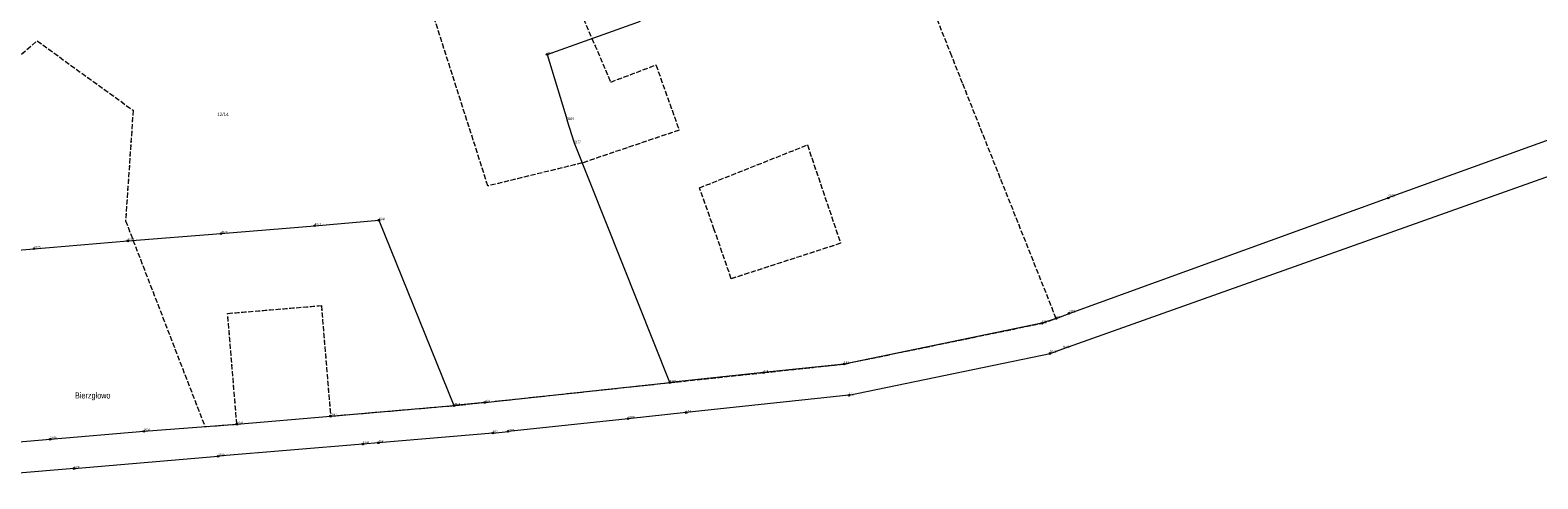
# Model space of a CAD drawing. Header units: metres. Extents: x 6524698 to 6533081, y 5883213 to 5896811.
# Tile 70 of 167: x 6529261 to 6529699, y 5889680 to 5889811. Entities that reach past the tile are written whole.
import ezdxf
from ezdxf.enums import TextEntityAlignment as Align

# ---------------------------------------------------------------- set-up
doc = ezdxf.new("R2010")
doc.units = ezdxf.units.M
doc.header["$MEASUREMENT"] = 0
for name, pattern in [('mapa zasadnicza$0$219-500', [0]), ('mapa zasadnicza$0$egkk-500', [2, 1.5, -0.5]), ('mapa zasadnicza$0$egug-500', [1, 0.5, -0.5])]:
    doc.linetypes.add(name, pattern=pattern)
doc.layers.get('0').update_dxf_attribs({"lineweight": 0})
for name, color, linetype in [('mapa zasadnicza$0$202-punkt graniczny', 7, 'Continuous'), ('mapa zasadnicza$0$202-punkt graniczny-Atr103', 7, 'Continuous'), ('mapa zasadnicza$0$203-punkt graniczny', 7, 'Continuous'), ('mapa zasadnicza$0$203-punkt graniczny-Atr103', 7, 'Continuous'), ('mapa zasadnicza$0$208-opis obrębu', 7, 'Continuous'), ('mapa zasadnicza$0$211-numer działki ewidencyjnej', 7, 'Continuous'), ('mapa zasadnicza$0$217-kontur klasyfikacyjny', 7, 'Continuous'), ('mapa zasadnicza$0$218-kontur użytku gruntowego', 7, 'Continuous'), ('mapa zasadnicza$0$219-działka ewidencyjna', 7, 'Continuous')]:
    doc.layers.add(name, color=color, linetype=linetype)
doc.styles.add('mapa zasadnicza$0$STANDARD', font='Working1250', dxfattribs={"width": 0.75})

# ---------------------------------------------------------------- blocks, each defined once
blk = doc.blocks.new('mapa zasadnicza$0$202')
at = {"color": 0, "linetype": 'Continuous', "lineweight": 0}
blk.add_circle((0, 0), 0.25, dxfattribs=at)
blk = doc.blocks.new('mapa zasadnicza$0$203')
at = {"linetype": 'Continuous', "lineweight": 0}
h = blk.add_hatch(color=0, dxfattribs=at)
edge = h.paths.add_edge_path()
edge.add_arc((0, 0), 0.045, 0, 360)

msp = doc.modelspace()

# ---------------------------------------------------------------- linework, layer by layer
at = {"layer": 'mapa zasadnicza$0$217-kontur klasyfikacyjny', "color": 92, "linetype": 'mapa zasadnicza$0$egkk-500', "lineweight": 18, "flags": 128}
for points in [[(6529528.8, 5889803.15), (6529503.31, 5889867.25)], [(6529413.7, 5889832.33), (6529424.09, 5889808.27)], [(6529393.81, 5889765.33), (6529376.61, 5889819.22)], [(6529196.82, 5889752.29), (6529262.66, 5889807.56)], [(6529262.66, 5889807.56), (6529290.58, 5889787.34)], [(6529424.09, 5889808.27), (6529429.57, 5889795.57)], [(6529531.94, 5889795.23), (6529528.8, 5889803.15)], [(6529429.57, 5889795.57), (6529442.73, 5889800.55)], [(6529442.73, 5889800.55), (6529449.45, 5889781.57)], [(6529559.19, 5889726.74), (6529531.94, 5889795.23)], [(6529290.58, 5889787.34), (6529288.37, 5889755.18)], [(6529449.45, 5889781.57), (6529421.27, 5889772.01)], [(6529455.39, 5889764.78), (6529486.78, 5889777.26)], [(6529486.78, 5889777.26), (6529496.45, 5889748.62)], [(6529421.27, 5889772.01), (6529393.81, 5889765.33)], [(6529459.7, 5889752.59), (6529455.39, 5889764.78)], [(6529288.37, 5889755.18), (6529311.48, 5889695.25)], [(6529464.63, 5889738.3), (6529459.7, 5889752.59)], [(6529496.45, 5889748.62), (6529464.63, 5889738.3)], [(6529318.08, 5889728.22), (6529345.36, 5889730.49)], [(6529320.76, 5889695.96), (6529318.08, 5889728.22)], [(6529345.36, 5889730.49), (6529348.04, 5889698.3)], [(6529497.47, 5889713.47), (6529555.02, 5889725.34)], [(6529555.02, 5889725.34), (6529559.19, 5889726.74)], [(6529446.71, 5889708.05), (6529474.04, 5889710.97)], [(6529474.04, 5889710.97), (6529497.47, 5889713.47)], [(6529392.93, 5889702.3), (6529446.71, 5889708.05)], [(6529348.04, 5889698.3), (6529383.95, 5889701.38)], [(6529383.95, 5889701.38), (6529392.93, 5889702.3)], [(6529311.48, 5889695.25), (6529320.76, 5889695.96)]]:
    msp.add_lwpolyline(points, dxfattribs=at)
at = {"layer": 'mapa zasadnicza$0$218-kontur użytku gruntowego', "color": 3, "linetype": 'mapa zasadnicza$0$egug-500', "lineweight": 18, "flags": 128}
for points in [[(6529528.8, 5889803.15), (6529503.31, 5889867.25)], [(6529413.7, 5889832.33), (6529424.09, 5889808.27)], [(6529393.81, 5889765.33), (6529376.61, 5889819.22)], [(6529196.82, 5889752.29), (6529262.66, 5889807.56)], [(6529262.66, 5889807.56), (6529290.58, 5889787.34)], [(6529424.09, 5889808.27), (6529429.57, 5889795.57)], [(6529531.94, 5889795.23), (6529528.8, 5889803.15)], [(6529429.57, 5889795.57), (6529442.73, 5889800.55)], [(6529442.73, 5889800.55), (6529449.45, 5889781.57)], [(6529559.19, 5889726.74), (6529531.94, 5889795.23)], [(6529290.58, 5889787.34), (6529288.37, 5889755.18)], [(6529449.45, 5889781.57), (6529421.27, 5889772.01)], [(6529455.39, 5889764.78), (6529486.78, 5889777.26)], [(6529486.78, 5889777.26), (6529496.45, 5889748.62)], [(6529421.27, 5889772.01), (6529393.81, 5889765.33)], [(6529459.7, 5889752.59), (6529455.39, 5889764.78)], [(6529288.37, 5889755.18), (6529311.48, 5889695.25)], [(6529464.63, 5889738.3), (6529459.7, 5889752.59)], [(6529496.45, 5889748.62), (6529464.63, 5889738.3)], [(6529318.08, 5889728.22), (6529345.36, 5889730.49)], [(6529320.76, 5889695.96), (6529318.08, 5889728.22)], [(6529345.36, 5889730.49), (6529348.04, 5889698.3)], [(6529497.47, 5889713.47), (6529555.02, 5889725.34)], [(6529555.02, 5889725.34), (6529559.19, 5889726.74)], [(6529446.71, 5889708.05), (6529474.04, 5889710.97)], [(6529474.04, 5889710.97), (6529497.47, 5889713.47)], [(6529392.93, 5889702.3), (6529446.71, 5889708.05)], [(6529348.04, 5889698.3), (6529383.95, 5889701.38)], [(6529383.95, 5889701.38), (6529392.93, 5889702.3)], [(6529311.48, 5889695.25), (6529320.76, 5889695.96)]]:
    msp.add_lwpolyline(points, dxfattribs=at)
at = {"layer": 'mapa zasadnicza$0$219-działka ewidencyjna', "color": 7, "linetype": 'mapa zasadnicza$0$219-500', "lineweight": 18, "flags": 128}
for points in [[(6529411.04, 5889803.62), (6529438.25, 5889813.31)], [(6529411.04, 5889803.62), (6529416.91, 5889784.52)], [(6529418.99, 5889777.74), (6529416.91, 5889784.52)], [(6529712.24, 5889782.25), (6529655.83, 5889761.83)], [(6529446.71, 5889708.05), (6529418.99, 5889777.74)], [(6529561.15, 5889717.88), (6529717.8, 5889773.63)], [(6529562.92, 5889728.2), (6529655.83, 5889761.83)], [(6529316.15, 5889751.43), (6529343.42, 5889753.75)], [(6529343.42, 5889753.75), (6529362.07, 5889755.34)], [(6529362.07, 5889755.34), (6529383.95, 5889701.38)], [(6529261.73, 5889747.05), (6529289.02, 5889749.35)], [(6529289.02, 5889749.35), (6529316.15, 5889751.43)], [(6529200.33, 5889741.87), (6529261.73, 5889747.05)], [(6529559.19, 5889726.74), (6529562.92, 5889728.2)], [(6529555.02, 5889725.34), (6529497.47, 5889713.47)], [(6529559.19, 5889726.74), (6529555.02, 5889725.34)], [(6529498.88, 5889704.39), (6529557.4, 5889716.54)], [(6529557.4, 5889716.54), (6529561.15, 5889717.88)], [(6529474.04, 5889710.97), (6529446.71, 5889708.05)], [(6529497.47, 5889713.47), (6529474.04, 5889710.97)], [(6529392.93, 5889702.3), (6529446.71, 5889708.05)], [(6529348.04, 5889698.3), (6529383.95, 5889701.38)], [(6529392.93, 5889702.3), (6529383.95, 5889701.38)], [(6529498.88, 5889704.39), (6529451.51, 5889699.36)], [(6529320.76, 5889695.96), (6529348.04, 5889698.3)], [(6529434.6, 5889697.56), (6529399.67, 5889693.85)], [(6529451.51, 5889699.36), (6529434.6, 5889697.56)], [(6529266.41, 5889691.58), (6529293.69, 5889693.89)], [(6529293.69, 5889693.89), (6529320.76, 5889695.96)], [(6529395.26, 5889693.38), (6529362, 5889690.56)], [(6529395.26, 5889693.38), (6529399.67, 5889693.85)], [(6529218.7, 5889687.53), (6529266.41, 5889691.58)], [(6529357.4, 5889690.17), (6529315.31, 5889686.6)], [(6529362, 5889690.56), (6529357.4, 5889690.17)], [(6529273.4, 5889683.05), (6529315.31, 5889686.6)], [(6529273.4, 5889683.05), (6529237.44, 5889680.04)]]:
    msp.add_lwpolyline(points, dxfattribs=at)

# ---------------------------------------------------------------- block references
at = {"layer": 'mapa zasadnicza$0$202-punkt graniczny', "color": 7, "linetype": 'Continuous', "lineweight": 18}
for p in [(6529411.04, 5889803.62), (6529655.83, 5889761.83), (6529343.42, 5889753.75), (6529362.07, 5889755.34), (6529289.02, 5889749.35), (6529316.15, 5889751.43), (6529261.73, 5889747.05), (6529562.92, 5889728.2), (6529555.02, 5889725.34), (6529559.19, 5889726.74), (6529557.4, 5889716.54), (6529474.04, 5889710.97), (6529497.47, 5889713.47), (6529446.71, 5889708.05), (6529383.95, 5889701.38), (6529392.93, 5889702.3), (6529498.88, 5889704.39), (6529348.04, 5889698.3), (6529434.6, 5889697.56), (6529451.51, 5889699.36), (6529293.69, 5889693.89), (6529320.76, 5889695.96), (6529395.26, 5889693.38), (6529399.67, 5889693.85), (6529266.41, 5889691.58), (6529357.4, 5889690.17), (6529362, 5889690.56), (6529315.31, 5889686.6), (6529273.4, 5889683.05)]:
    msp.add_blockref('mapa zasadnicza$0$202', p, dxfattribs=at)
at = {"layer": 'mapa zasadnicza$0$203-punkt graniczny', "color": 7, "linetype": 'Continuous', "lineweight": 18}
for p in [(6529416.91, 5889784.52), (6529418.99, 5889777.74), (6529561.15, 5889717.88)]:
    msp.add_blockref('mapa zasadnicza$0$203', p, dxfattribs=at)

# ---------------------------------------------------------------- texts
at = {"layer": 'mapa zasadnicza$0$202-punkt graniczny-Atr103', "color": 7, "style": 'mapa zasadnicza$0$STANDARD', "width": 0.667}
for s, p in [('3174', (6529411.04, 5889803.62)), ('4942', (6529343.42, 5889753.75)), ('4944', (6529362.07, 5889755.34)), ('3589', (6529289.02, 5889749.35)), ('4940', (6529316.15, 5889751.43)), ('3170', (6529261.73, 5889747.05)), ('132', (6529559.19, 5889726.74)), ('133', (6529555.02, 5889725.34)), ('142', (6529497.47, 5889713.47)), ('145', (6529474.04, 5889710.97)), ('3173', (6529446.71, 5889708.05)), ('4945', (6529383.95, 5889701.38)), ('184', (6529392.93, 5889702.3)), ('141', (6529498.88, 5889704.39)), ('4941', (6529320.76, 5889695.96)), ('4943', (6529348.04, 5889698.3)), ('3189', (6529434.6, 5889697.56)), ('154', (6529451.51, 5889699.36)), ('3169', (6529266.41, 5889691.58)), ('3590', (6529293.69, 5889693.89)), ('182', (6529395.26, 5889693.38)), ('3196', (6529399.67, 5889693.85)), ('3198', (6529357.4, 5889690.17)), ('198', (6529362, 5889690.56)), ('3194', (6529273.4, 5889683.05)), ('3200', (6529315.31, 5889686.6))]:
    msp.add_text(s, height=0.75, dxfattribs=at).set_placement(p)
for s, p in [('5153', (6529655.83, 5889761.83)), ('5150', (6529562.92, 5889728.2)), ('5542', (6529557.4, 5889716.54))]:
    msp.add_text(s, height=0.75, dxfattribs=at).set_placement(p, align=Align.BOTTOM_LEFT)
at = {"layer": 'mapa zasadnicza$0$203-punkt graniczny-Atr103', "color": 7, "style": 'mapa zasadnicza$0$STANDARD', "width": 0.667}
for s, p in [('3184', (6529416.91, 5889784.52)), ('3177', (6529418.99, 5889777.74))]:
    msp.add_text(s, height=0.75, dxfattribs=at).set_placement(p)
msp.add_text('5546', height=0.75, dxfattribs=at).set_placement((6529561.15, 5889717.88), align=Align.BOTTOM_LEFT)
at = {"layer": 'mapa zasadnicza$0$208-opis obrębu', "color": 7, "linetype": 'Continuous', "lineweight": 35, "style": 'mapa zasadnicza$0$STANDARD', "width": 0.79}
msp.add_text('Bierzgłowo', height=1.75, dxfattribs=at).set_placement((6529273.67, 5889703.44))
at = {"layer": 'mapa zasadnicza$0$211-numer działki ewidencyjnej', "color": 7, "linetype": 'Continuous', "lineweight": 18, "style": 'mapa zasadnicza$0$STANDARD', "width": 0.79}
msp.add_text('12/14', height=1, dxfattribs=at).set_placement((6529315.07, 5889786.68), align=Align.TOP_LEFT)

doc.saveas('drawing.dxf')
